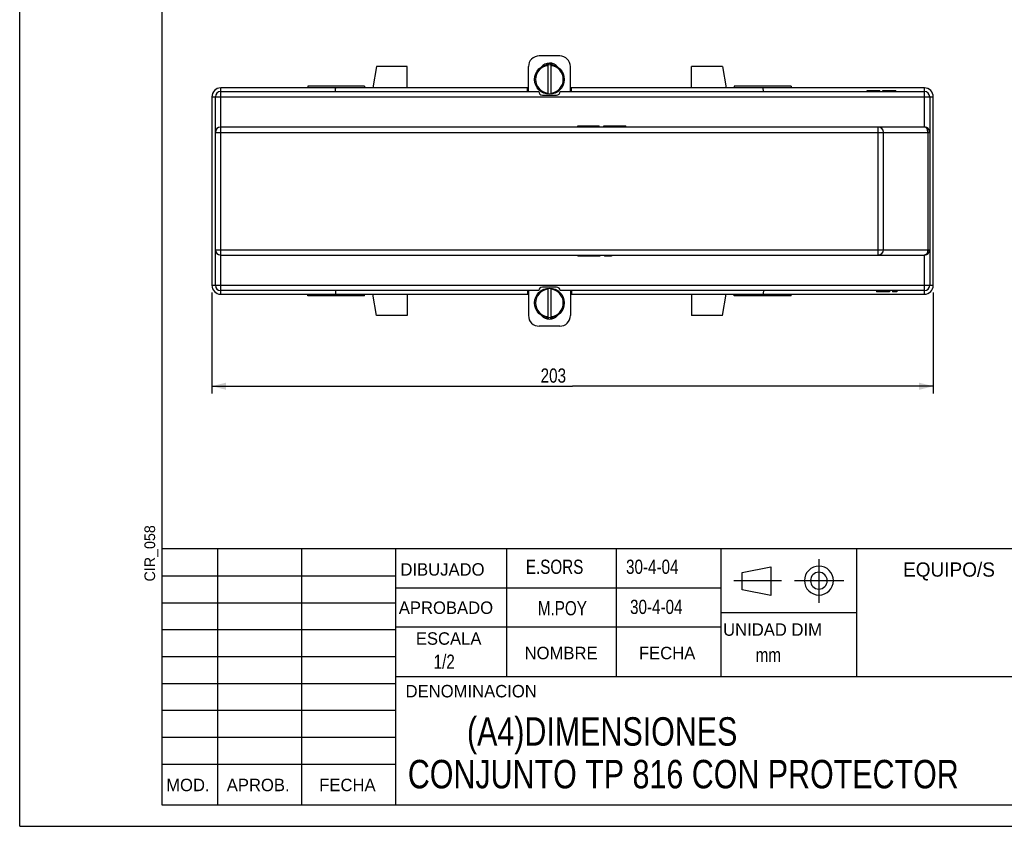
# Model space of a CAD drawing. Extents: x 0 to 210, y 0 to 297.
# Tile 1 of 5: x 0 to 139, y 0 to 113. Entities that reach past the tile are written whole.
import ezdxf
from ezdxf.enums import TextEntityAlignment as Align

# ---------------------------------------------------------------- set-up
doc = ezdxf.new("R2010")
doc.units = 0
doc.header["$LTSCALE"] = 19.36
doc.header["$MEASUREMENT"] = 0
doc.layers.get('0').update_dxf_attribs({"linetype": 'CONTINUOUS'})
doc.styles.get("Standard").update_dxf_attribs({"font": 'txt', "width": 0.8})
doc.dimstyles.new('DIMSTYLE_1', dxfattribs={"dimtxt": 2, "dimasz": 2, "dimexe": 0.18, "dimexo": 0.0625, "dimgap": 0.09, "dimtad": 1, "dimlfac": 2, "dimtxsty": 'STANDARD', "dimcen": 0.09, "dimazin": 3, "dimtp": 0.01, "dimtm": 0.01, "dimtfac": 1, "dimtofl": 0, "dimtmove": 0, "dimatfit": 3, "dimtolj": 1})

# ---------------------------------------------------------------- blocks, each defined once
blk = doc.blocks.new('*D16')
at = {"color": 2, "linetype": 'CONTINUOUS'}
for p, q in [((27.03, 75.07), (27.03, 60.88)), ((128.53, 75.07), (128.53, 60.88)), ((27.03, 61.88), (77.78, 61.88)), ((128.53, 61.88), (77.78, 61.88))]:
    blk.add_line(p, q, dxfattribs=at)
for points in [[(29.03, 62.38), (27.03, 61.88), (29.03, 61.38)], [(126.53, 61.38), (128.53, 61.88), (126.53, 62.38)]]:
    blk.add_solid(points, dxfattribs=at)
at = {"color": 2, "linetype": 'CONTINUOUS', "width": 0.8}
blk.add_text('203', height=2, dxfattribs=at).set_placement((73.29, 62.38))

msp = doc.modelspace()

# ---------------------------------------------------------------- linework, layer by layer
at = {"color": 7, "linetype": 'CONTINUOUS'}
for p, q in [((0, 0), (0, 297)), ((20, 283), (20, 3)), ((75.9816, 108.324), (73.0816, 108.324)), ((50.1816, 106.824), (49.6816, 103.824)), ((54.5316, 106.824), (50.1816, 106.824)), ((54.5316, 103.824), (54.5316, 106.824)), ((71.5816, 103.324), (71.5816, 106.824)), ((74.0262, 107.0403), (74.4912, 107.3088)), ((74.2816, 107.0952), (74.2816, 102.9502)), ((74.5719, 107.3088), (75.0363, 107.0407)), ((74.7816, 102.9502), (74.7816, 107.0952)), ((77.4816, 103.324), (77.4816, 106.824)), ((94.5316, 103.824), (94.5316, 106.824)), ((98.8816, 106.824), (94.5316, 106.824)), ((98.8816, 106.824), (99.3816, 103.824)), ((40.5316, 104.074), (40.5316, 103.824)), ((48.5316, 104.074), (40.5316, 104.074)), ((48.5316, 104.074), (48.5316, 103.824)), ((108.5316, 104.074), (100.5316, 104.074)), ((100.5316, 104.074), (100.5316, 103.824)), ((108.5316, 104.074), (108.5316, 103.824)), ((27.0316, 102.574), (27.0316, 76.074)), ((27.0316, 102.574), (128.5316, 102.574)), ((27.5316, 76.074), (27.5316, 102.574)), ((28.2816, 74.824), (28.2816, 103.824)), ((71.5816, 103.824), (28.2816, 103.824)), ((28.2816, 103.324), (73.0316, 103.324)), ((73.5316, 102.824), (75.5316, 102.824)), ((76.0316, 103.324), (127.2816, 103.324)), ((127.2816, 103.824), (77.4816, 103.824)), ((119.2316, 103.474), (121.0316, 103.474)), ((119.2316, 103.324), (119.2316, 103.474)), ((119.2816, 103.324), (119.2816, 103.474)), ((119.4816, 103.324), (119.4816, 103.474)), ((119.6816, 103.324), (119.6816, 103.474)), ((119.9816, 103.324), (119.9816, 103.474)), ((120.1816, 103.324), (120.1816, 103.474)), ((120.5316, 103.324), (120.5316, 103.474)), ((120.7316, 103.324), (120.7316, 103.474)), ((120.9316, 103.324), (120.9316, 103.474)), ((120.9816, 103.324), (120.9816, 103.474)), ((121.0316, 103.324), (121.0316, 103.474)), ((121.4316, 103.474), (123.2816, 103.474)), ((121.4316, 103.324), (121.4316, 103.474)), ((121.5316, 103.324), (121.5316, 103.474)), ((121.5816, 103.324), (121.5816, 103.474)), ((121.6316, 103.324), (121.6316, 103.474)), ((121.7816, 103.324), (121.7816, 103.474)), ((121.9816, 103.324), (121.9816, 103.474)), ((122.2316, 103.324), (122.2316, 103.474)), ((122.4816, 103.324), (122.4816, 103.474)), ((122.6816, 103.324), (122.6816, 103.474)), ((122.8816, 103.324), (122.8816, 103.474)), ((123.0816, 103.324), (123.0816, 103.474)), ((123.1316, 103.324), (123.1316, 103.474)), ((123.2816, 103.324), (123.2816, 103.474)), ((127.2816, 98.324), (127.2816, 103.824)), ((128.0316, 102.574), (128.0316, 76.074)), ((128.5316, 76.074), (128.5316, 102.574)), ((78.5316, 98.324), (78.5316, 98.474)), ((78.5316, 98.474), (81.5316, 98.474)), ((78.6149, 98.324), (78.6149, 98.474)), ((78.9482, 98.324), (78.9482, 98.474)), ((79.2816, 98.324), (79.2816, 98.474)), ((79.7816, 98.324), (79.7816, 98.474)), ((80.1149, 98.324), (80.1149, 98.474)), ((80.6982, 98.324), (80.6982, 98.474)), ((81.0316, 98.324), (81.0316, 98.474)), ((81.3649, 98.324), (81.3649, 98.474)), ((81.4482, 98.324), (81.4482, 98.474)), ((81.5316, 98.324), (81.5316, 98.474)), ((82.1982, 98.324), (82.1982, 98.474)), ((82.1982, 98.474), (85.2816, 98.474)), ((82.2816, 98.324), (82.2816, 98.474)), ((82.5316, 98.324), (82.5316, 98.474)), ((82.8649, 98.324), (82.8649, 98.474)), ((83.2816, 98.324), (83.2816, 98.474)), ((85.2816, 98.324), (85.2816, 98.474)), ((27.5316, 97.574), (128.0316, 97.574)), ((127.2816, 98.324), (28.2816, 98.324)), ((120.7816, 80.324), (120.7816, 98.324)), ((121.5316, 81.074), (121.5316, 97.574)), ((127.7636, 97.574), (127.7636, 81.074)), ((27.5316, 81.074), (128.0316, 81.074)), ((28.2816, 80.324), (127.2816, 80.324)), ((78.5316, 80.324), (78.5316, 80.174)), ((81.6149, 80.174), (78.5316, 80.174)), ((80.5316, 80.324), (80.5316, 80.174)), ((80.9482, 80.324), (80.9482, 80.174)), ((81.2816, 80.324), (81.2816, 80.174)), ((81.5316, 80.324), (81.5316, 80.174)), ((81.6149, 80.324), (81.6149, 80.174)), ((82.2816, 80.324), (82.2816, 80.174)), ((83.2816, 80.174), (82.2816, 80.174)), ((82.7816, 80.324), (82.7816, 80.174)), ((83.2816, 80.324), (83.2816, 80.174)), ((127.2816, 74.824), (127.2816, 80.324)), ((27.0316, 76.074), (128.5316, 76.074)), ((73.0316, 75.324), (28.2816, 75.324)), ((28.2816, 74.824), (71.5816, 74.824)), ((40.5316, 74.574), (40.5316, 74.824)), ((48.5316, 74.574), (48.5316, 74.824)), ((50.1816, 71.824), (49.6816, 74.824)), ((54.5316, 74.824), (54.5316, 71.824)), ((71.5816, 75.324), (71.5816, 71.824)), ((75.5316, 75.824), (73.5316, 75.824)), ((74.2816, 75.6637), (74.2816, 71.5187)), ((74.7816, 71.5187), (74.7816, 75.6637)), ((127.2816, 75.324), (76.0316, 75.324)), ((77.4816, 75.324), (77.4816, 71.824)), ((77.4816, 74.824), (127.2816, 74.824)), ((94.5316, 74.824), (94.5316, 71.824)), ((98.8816, 71.824), (99.3816, 74.824)), ((100.5316, 74.574), (100.5316, 74.824)), ((108.5316, 74.574), (108.5316, 74.824)), ((120.5316, 75.324), (120.5316, 75.174)), ((122.3816, 75.174), (120.5316, 75.174)), ((120.6816, 75.324), (120.6816, 75.174)), ((120.7316, 75.324), (120.7316, 75.174)), ((120.9316, 75.324), (120.9316, 75.174)), ((121.1316, 75.324), (121.1316, 75.174)), ((121.3316, 75.324), (121.3316, 75.174)), ((121.5816, 75.324), (121.5816, 75.174)), ((121.8316, 75.324), (121.8316, 75.174)), ((122.0316, 75.324), (122.0316, 75.174)), ((122.1816, 75.324), (122.1816, 75.174)), ((122.2316, 75.324), (122.2316, 75.174)), ((122.2816, 75.324), (122.2816, 75.174)), ((122.3816, 75.324), (122.3816, 75.174)), ((122.7816, 75.324), (122.7816, 75.174)), ((123.3816, 75.174), (122.7816, 75.174)), ((123.0816, 75.324), (123.0816, 75.174)), ((123.3816, 75.324), (123.3816, 75.174)), ((48.5316, 74.574), (40.5316, 74.574)), ((108.5316, 74.574), (100.5316, 74.574)), ((54.5316, 71.824), (50.1816, 71.824)), ((74.432, 71.3393), (74.0268, 71.5732)), ((75.0363, 71.5732), (74.6311, 71.3393)), ((98.8816, 71.824), (94.5316, 71.824)), ((75.9816, 70.324), (73.0816, 70.324)), ((207, 39), (20, 39)), ((27.863, 3), (27.863, 39)), ((39.7005, 3), (39.7005, 39)), ((52.851, 39), (52.851, 3)), ((68.5462, 21), (68.5462, 39)), ((83.9519, 21), (83.9519, 39)), ((98.709, 21), (98.709, 39)), ((117.7766, 21), (117.7766, 39)), ((101.6405, 35.6921), (105.6905, 36.5021)), ((105.6905, 36.5021), (105.6905, 32.4521)), ((20, 35.2193), (52.851, 35.2193)), ((101.6405, 33.2621), (101.6405, 35.6921)), ((98.709, 33.4825), (52.851, 33.4825)), ((105.6905, 32.4521), (101.6405, 33.2621)), ((20, 31.4381), (52.851, 31.4381)), ((117.7766, 30), (98.709, 30)), ((98.709, 28.0117), (52.851, 28.0117)), ((20, 27.6568), (52.851, 27.6568)), ((20, 23.8756), (52.851, 23.8756)), ((207, 21), (52.851, 21)), ((20, 20.0943), (52.851, 20.0943)), ((20, 16.3131), (52.851, 16.3131)), ((20, 12.5318), (52.851, 12.5318)), ((20, 8.7506), (52.851, 8.7506)), ((20, 3), (207, 3)), ((0, 0), (210, 0))]:
    msp.add_line(p, q, dxfattribs=at)
at = {"color": 2, "linetype": 'CONTINUOUS'}
for p, q in [((112.433, 37.5519), (112.433, 31.4114)), ((100.4835, 34.5443), (107.1539, 34.5443)), ((108.9984, 34.5443), (115.9288, 34.5443))]:
    msp.add_line(p, q, dxfattribs=at)
at = {"color": 7, "linetype": 'CONTINUOUS'}
for centre in [(74.5316, 105.0227), (74.5316, 73.5912)]:
    msp.add_circle(centre, 2.0875, dxfattribs=at)
for centre, radius, start, end in [((73.0816, 106.824), 1.5, 90, 180), ((75.9816, 106.824), 1.5, 0, 90), ((74.5316, 105.0227), 1.945, 97.385059, 262.614955), ((74.5316, 105.824), 1.5, 38.184776, 142.077229), ((74.5316, 105.0227), 1.945, 277.385059, 82.614955), ((28.2816, 102.574), 1.25, 90, 180), ((28.2816, 102.574), 0.75, 90, 180), ((73.5316, 103.324), 0.5, 180, 270), ((75.5316, 103.324), 0.5, 270, 360), ((127.2816, 102.574), 1.25, 0, 90), ((127.2816, 102.574), 0.75, 0, 90), ((28.2816, 97.574), 0.75, 90, 180), ((120.7816, 97.574), 0.75, 0, 90), ((127.2816, 97.574), 0.75, 0, 90), ((28.2816, 81.074), 0.75, 180, 270), ((120.7816, 81.074), 0.75, 270, 360), ((127.2816, 81.074), 0.75, 270, 360), ((28.2816, 76.074), 1.25, 180, 270), ((28.2816, 76.074), 0.75, 180, 270), ((74.5316, 73.5912), 1.945, 97.385059, 262.614955), ((73.5316, 75.324), 0.5, 90, 180), ((74.5316, 73.5912), 1.945, 277.385059, 82.614955), ((75.5316, 75.324), 0.5, 0, 90), ((127.2816, 76.074), 1.25, 270, 360), ((127.2816, 76.074), 0.75, 270, 360), ((73.0816, 71.824), 1.5, 180, 270), ((74.5316, 72.824), 1.5, 222.144, 317.744677), ((75.9816, 71.824), 1.5, 270, 360), ((112.4498, 34.5442), 2.0385, 180.008137, 179.991863), ((112.4321, 34.5376), 1.1772, 180.479068, 179.520932)]:
    msp.add_arc(centre, radius, start, end, dxfattribs=at)
for points in [[(44.4352, 103.324), (44.4389, 103.515), (44.4493, 103.6774), (44.4649, 103.7859), (44.4834, 103.824)], [(71.4352, 103.324), (71.4389, 103.515), (71.4493, 103.6774), (71.4649, 103.7859), (71.4834, 103.824)], [(77.6279, 103.324), (77.6242, 103.515), (77.6138, 103.6774), (77.5982, 103.7859), (77.5797, 103.824)], [(104.6279, 103.324), (104.6242, 103.515), (104.6138, 103.6774), (104.5982, 103.7859), (104.5797, 103.824)], [(127.7636, 97.574), (127.74, 97.8058), (127.6716, 98.0149), (127.5649, 98.1808), (127.4305, 98.2873), (127.2816, 98.324)], [(127.7636, 81.074), (127.74, 80.8423), (127.6716, 80.6332), (127.5649, 80.4673), (127.4305, 80.3608), (127.2816, 80.324)], [(44.4352, 75.324), (44.4389, 75.1331), (44.4493, 74.9707), (44.4649, 74.8622), (44.4834, 74.824)], [(71.4352, 75.324), (71.4389, 75.1331), (71.4493, 74.9707), (71.4649, 74.8622), (71.4834, 74.824)], [(77.6279, 75.324), (77.6242, 75.1331), (77.6138, 74.9707), (77.5982, 74.8622), (77.5797, 74.824)], [(104.6279, 75.324), (104.6242, 75.1331), (104.6138, 74.9707), (104.5982, 74.8622), (104.5797, 74.824)]]:
    msp.add_spline(points, degree=3, dxfattribs=at)

# ---------------------------------------------------------------- texts
at = {"color": 2, "linetype": 'CONTINUOUS'}
msp.add_text('CIR_058', height=1.5, rotation=90, dxfattribs=at).set_placement((19.0518, 34.4212))
at = {"color": 2, "linetype": 'CONTINUOUS', "width": 0.8}
for s, p in [('E.SORS', (71.2105, 35.4942)), ('30-4-04', (85.3078, 35.4942)), ('30-4-04', (85.8716, 29.8553)), ('M.POY', (72.9022, 29.6673)), ('1/2', (58.241, 22.1488)), ('mm', (103.5402, 23.0886))]:
    msp.add_text(s, height=2, dxfattribs=at).set_placement(p)
at = {"color": 2, "linetype": 'CONTINUOUS'}
for s, p in [('DIBUJADO', (53.5668, 35.2441)), ('APROBADO', (53.3368, 29.8644)), ('UNIDAD DIM', (98.9577, 26.7898)), ('DENOMINACION', (54.289, 18.1293))]:
    msp.add_text(s, height=1.75, dxfattribs=at).set_placement(p)
for s, height, p in [('EQUIPO/S', 2, (130.7399, 35.1023)), ('ESCALA', 1.75, (60.346, 25.5303)), ('NOMBRE', 1.75, (76.1688, 23.492)), ('FECHA', 1.75, (91.0864, 23.492)), ('MOD.', 1.75, (23.6624, 4.9378)), ('APROB.', 1.75, (33.5539, 4.9378)), ('FECHA', 1.75, (46.1074, 4.9378))]:
    msp.add_text(s, height=height, dxfattribs=at).set_placement(p, align=Align.CENTER)
at = {"linetype": 'CONTINUOUS', "width": 0.8}
for s, p in [('        (A4)DIMENSIONES', (53.4145, 11.3373)), (' CONJUNTO TP 816 CON PROTECTOR', (53.4145, 5.3373))]:
    msp.add_text(s, height=4, dxfattribs=at).set_placement(p)

# ---------------------------------------------------------------- dimensions: what is measured, and where the dimension line sits
at = {"color": 2, "linetype": 'CONTINUOUS'}
dim = msp.add_linear_dim(base=(128.5316, 61.8783), p1=(27.0316, 75.074), p2=(128.5316, 75.074), dimstyle='DIMSTYLE_1', dxfattribs=at)
dim.commit()
dim.dimension.update_dxf_attribs({"geometry": '*D16', "text_midpoint": (75.6874, 63.3783), "dimtype": 160})

doc.saveas('drawing.dxf')
